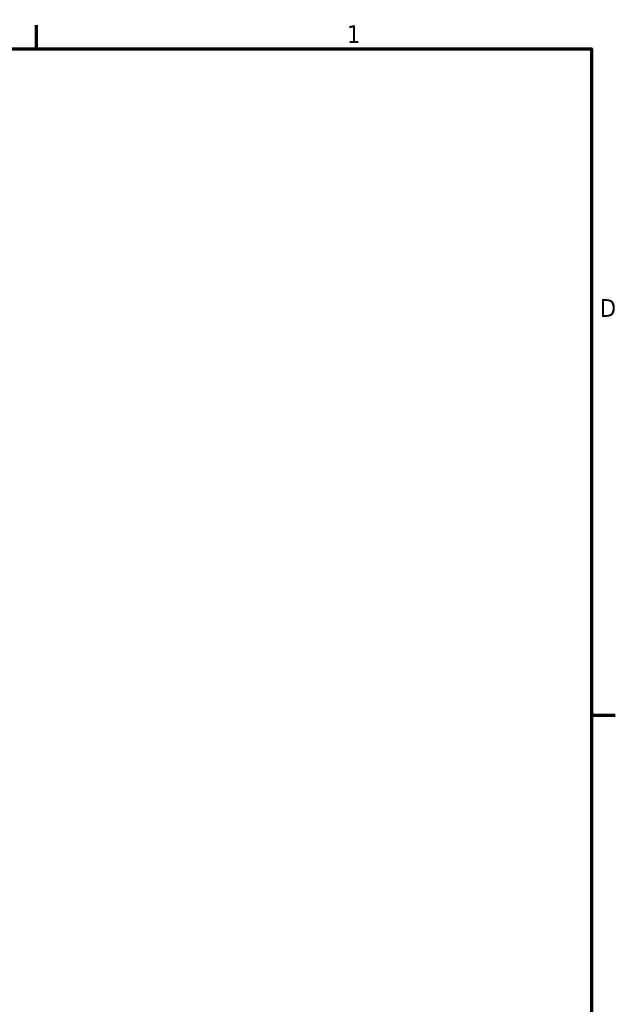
# Model space of a CAD drawing. Header units: inches. Extents: x 0 to 136, y 2 to 86.
# Tile 144 of 144: x 119 to 135, y 58 to 85. Entities that reach past the tile are written whole.
import ezdxf

# ---------------------------------------------------------------- set-up
doc = ezdxf.new("R2010")
doc.units = ezdxf.units.IN
doc.header["$LTSCALE"] = 4
doc.header["$MEASUREMENT"] = 0
doc.layers.add('Border (ANSI)', color=7, linetype='Continuous', lineweight=70)
doc.styles.add('Dimension Text', font='tahoma.ttf')

# ---------------------------------------------------------------- blocks, each defined once
blk = doc.blocks.new('Borders Default Border')
at = {"layer": 'Border (ANSI)'}
for p, q in [((29.75, 21), (29.75, 21.16)), ((33.5, 16.5), (33.66, 16.5))]:
    blk.add_line(p, q, dxfattribs=at)
at = {"layer": 'Border (ANSI)', "flags": 128}
blk.add_lwpolyline([(0.5, 1), (0.5, 21), (33.5, 21), (33.5, 1), (0.5, 1)], dxfattribs=at)
at = {"layer": 'Border (ANSI)', "char_height": 0.12, "attachment_point": 7, "style": 'Dimension Text'}
for s, insert in [('1', (31.8479, 21.04)), ('D', (33.556, 19.19))]:
    blk.add_mtext(s, dxfattribs=dict(at, insert=insert))

msp = doc.modelspace()

# ---------------------------------------------------------------- block references
at = {"xscale": 4, "yscale": 4, "zscale": 4}
msp.add_blockref('Borders Default Border', (0, 0), dxfattribs=at)

doc.saveas('drawing.dxf')
